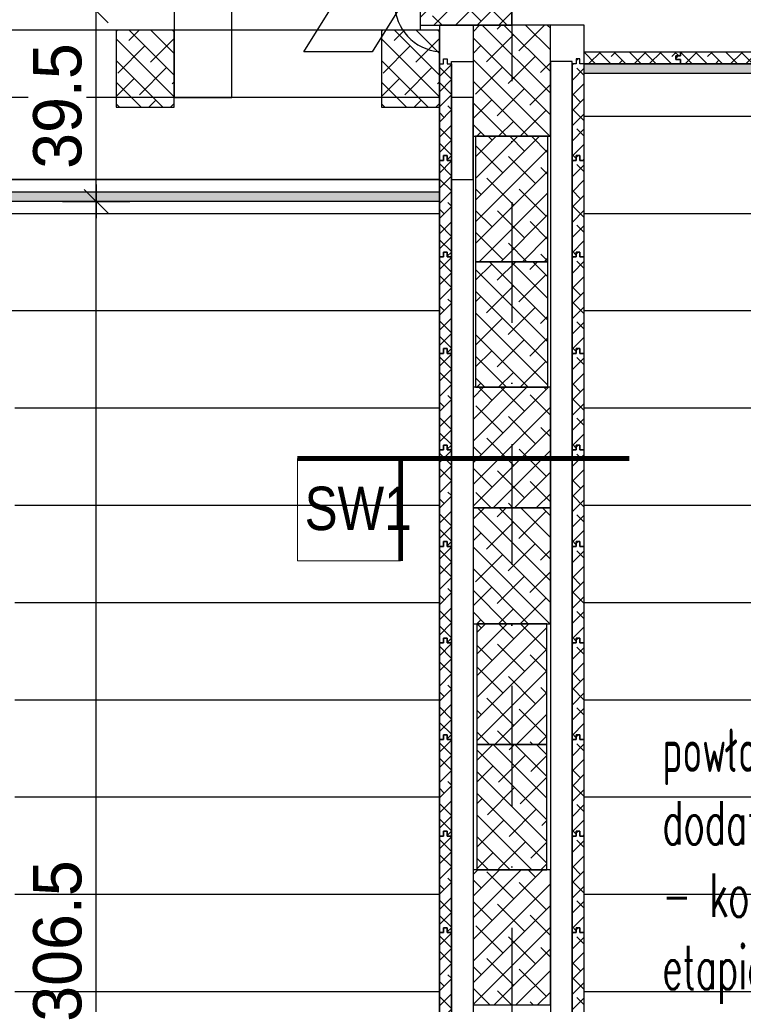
# Model space of a CAD drawing. Header units: centimetres. Extents: x 148485 to 162129, y -6573 to -2118.
# Tile 109 of 167: x 152051 to 152201, y -4597 to -4393. Entities that reach past the tile are written whole.
import ezdxf

# ---------------------------------------------------------------- set-up
doc = ezdxf.new("R2010")
doc.units = ezdxf.units.CM
doc.header["$LTSCALE"] = 0.1
doc.linetypes.add('DASHDOT', pattern=[1, 0.5, -0.25, 0, -0.25])
doc.layers.get('0').update_dxf_attribs({"color": 45})
doc.layers.add('A_opis_warstw', color=60, linetype='Continuous', lineweight=13)
for name, color, linetype in [('A_wymiary_zewn', 4, 'Continuous'), ('hatch_R&F', 4, 'Continuous'), ('konstr_PROKON', 2, 'Continuous'), ('osie_R&F', 6, 'DASHDOT'), ('widoki_R&F', 4, 'Continuous'), ('więźba_R&F', 3, 'Continuous'), ('ściany_murowane_R&F', 13, 'Continuous')]:
    doc.layers.add(name, color=color, linetype=linetype)
doc.styles.add('Skala 50', font='simplex.shx', dxfattribs={"width": 0.9, "height": 10})
doc.styles.add('TECH', font='flptechn.ttf')
doc.dimstyles.new('1_50 [cm]', dxfattribs={"dimtxt": 10, "dimasz": 0.5, "dimexe": 0.18, "dimexo": 0.0625, "dimgap": 3, "dimtad": 1, "dimrnd": 0.5, "dimdsep": 46, "dimtxsty": 'TECH', "dimblk1": 'KR', "dimblk2": 'KR', "dimsah": 1, "dimcen": 0.09, "dimse1": 1, "dimse2": 1, "dimclrt": 256, "dimadec": 0, "dimazin": 0, "dimtfac": 1, "dimtofl": 0, "dimtmove": 0, "dimatfit": 3, "dimfxl": 1, "dimtvp": 1, "dimtfill": 1, "dimtfillclr": 256, "dimtolj": 1, "dimtzin": 0, "dimarcsym": 0})
pattern_1 = [(45, (508.4975, 1275.0742), (-2.24506403, 2.24506403), []), (135, (508.4975, 1275.0742), (-6.73519209, 2.24506403), [7.9375, -4.7625])]
pattern_2 = [(45, (503.9257, 1353.0742), (-1.57154482, 1.57154482), []), (135, (503.9257, 1353.0742), (-4.714634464, 1.57154482), [5.55625, -3.33375])]
pattern_3 = [(45, (503.9257, 1373.0742), (-1.57154482, 1.57154482), []), (135, (503.9257, 1373.0742), (-4.714634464, 1.57154482), [5.55625, -3.33375])]
pattern_4 = [(45, (503.9257, 1393.0742), (-1.57154482, 1.57154482), []), (135, (503.9257, 1393.0742), (-4.714634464, 1.57154482), [5.55625, -3.33375])]
pattern_5 = [(45, (503.9257, 1413.0742), (-1.57154482, 1.57154482), []), (135, (503.9257, 1413.0742), (-4.714634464, 1.57154482), [5.55625, -3.33375])]
pattern_6 = [(45, (503.9257, 1433.0742), (-1.57154482, 1.57154482), []), (135, (503.9257, 1433.0742), (-4.714634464, 1.57154482), [5.55625, -3.33375])]
pattern_7 = [(45, (503.9257, 1453.0742), (-1.57154482, 1.57154482), []), (135, (503.9257, 1453.0742), (-4.714634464, 1.57154482), [5.55625, -3.33375])]
pattern_8 = [(45, (503.9257, 1473.0742), (-1.57154482, 1.57154482), []), (135, (503.9257, 1473.0742), (-4.714634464, 1.57154482), [5.55625, -3.33375])]
pattern_9 = [(45, (503.9257, 1493.0742), (-1.57154482, 1.57154482), []), (135, (503.9257, 1493.0742), (-4.714634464, 1.57154482), [5.55625, -3.33375])]
pattern_10 = [(45, (503.9257, 1513.0742), (-1.57154482, 1.57154482), []), (135, (503.9257, 1513.0742), (-4.714634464, 1.57154482), [5.55625, -3.33375])]
pattern_11 = [(45, (503.9257, 1533.0742), (-1.57154482, 1.57154482), []), (135, (503.9257, 1533.0742), (-4.714634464, 1.57154482), [5.55625, -3.33375])]
pattern_12 = [(360, (15, 0), (5e-15, 20.1525432), [])]

# ---------------------------------------------------------------- blocks, each defined once
blk = doc.blocks.new('KR')
for p, q in [((0, -14), (0, 14)), ((-4.95, -4.95), (4.95, 4.95)), ((-7, 0), (7, 0))]:
    blk.add_line(p, q)
blk = doc.blocks.new('*D493')
at = {"layer": 'A_wymiary_zewn', "color": 0, "lineweight": -2, "transparency": 16777216}
blk.add_line((152451.29, -4404.06), (152451.29, -4374.56), dxfattribs=at)
at = {"layer": 'Defpoints', "color": 0, "transparency": 16777216}
for p in [(152153.17, -4374.06), (152451.29, -4374.06), (152381.17, -4404.56)]:
    blk.add_point(p, dxfattribs=at)
at = {"layer": 'A_wymiary_zewn', "color": 0, "lineweight": -2, "transparency": 16777216, "xscale": 0.5, "yscale": 0.5, "zscale": 0.5}
for p, rotation in [((152451.29, -4374.06), 90), ((152451.29, -4404.56), 270)]:
    blk.add_blockref('KR', p, dxfattribs=dict(at, rotation=rotation))
at = {"layer": 'A_wymiary_zewn', "transparency": 16777216, "insert": (152443.29, -4389.31), "char_height": 10, "attachment_point": 5, "rotation": 90, "style": 'TECH', "bg_fill": 3, "box_fill_scale": 1.1, "bg_fill_color": 256, "bg_fill_true_color": 13158600, "bg_fill_transparency": 0}
blk.add_mtext('\\A1;30.5', dxfattribs=at)
blk = doc.blocks.new('*D506')
at = {"layer": 'A_wymiary_zewn', "color": 0, "lineweight": -2, "transparency": 16777216}
blk.add_line((152067.03, -4737.06), (152067.03, -4431.56), dxfattribs=at)
at = {"layer": 'Defpoints', "color": 0, "transparency": 16777216}
for p in [(151974.17, -4431.06), (152067.03, -4431.06), (151974.17, -4737.56)]:
    blk.add_point(p, dxfattribs=at)
at = {"layer": 'A_wymiary_zewn', "color": 0, "lineweight": -2, "transparency": 16777216, "xscale": 0.5, "yscale": 0.5, "zscale": 0.5}
for p, rotation in [((152067.03, -4431.06), 90), ((152067.03, -4737.56), 270)]:
    blk.add_blockref('KR', p, dxfattribs=dict(at, rotation=rotation))
at = {"layer": 'A_wymiary_zewn', "transparency": 16777216, "insert": (152059.03, -4584.31), "char_height": 10, "attachment_point": 5, "rotation": 90, "style": 'TECH', "bg_fill": 3, "box_fill_scale": 1.1, "bg_fill_color": 256, "bg_fill_true_color": 13158600, "bg_fill_transparency": 0}
blk.add_mtext('\\A1;306.5', dxfattribs=at)
blk = doc.blocks.new('*D507')
at = {"layer": 'A_wymiary_zewn', "color": 0, "lineweight": -2, "transparency": 16777216}
blk.add_line((152067.03, -4430.56), (152067.03, -4392.06), dxfattribs=at)
at = {"layer": 'Defpoints', "color": 0, "transparency": 16777216}
for p in [(152007.17, -4391.56), (152067.03, -4391.56), (151974.17, -4431.06)]:
    blk.add_point(p, dxfattribs=at)
at = {"layer": 'A_wymiary_zewn', "color": 0, "lineweight": -2, "transparency": 16777216, "xscale": 0.5, "yscale": 0.5, "zscale": 0.5}
for p, rotation in [((152067.03, -4391.56), 90), ((152067.03, -4431.06), 270)]:
    blk.add_blockref('KR', p, dxfattribs=dict(at, rotation=rotation))
at = {"layer": 'A_wymiary_zewn', "transparency": 16777216, "insert": (152059.03, -4411.31), "char_height": 10, "attachment_point": 5, "rotation": 90, "style": 'TECH', "bg_fill": 3, "box_fill_scale": 1.1, "bg_fill_color": 256, "bg_fill_true_color": 13158600, "bg_fill_transparency": 0}
blk.add_mtext('\\A1;39.5', dxfattribs=at)

msp = doc.modelspace()

# ---------------------------------------------------------------- hatches: boundary and pattern name
at = {"layer": 'A_wymiary_zewn', "transparency": 33554483}
h = msp.add_hatch(dxfattribs=at)
h.set_pattern_fill('JIS_WOOD', color=253, scale=28.5, angle=315)
h.set_pattern_definition(pattern_12)
h.paths.add_polyline_path([(152295.474, -4402.56), (152168.169, -4402.56), (152168.169, -4681.56), (152172.669, -4681.56), (152295.474, -4681.56)])
at = {"layer": 'hatch_R&F'}
h = msp.add_hatch(dxfattribs=at)
h.set_pattern_fill('ANSI38', color=256)
h.set_pattern_definition(pattern_1)
h.paths.add_polyline_path([(152134.169, -4384.11), (152134.169, -4394.56), (152153.169, -4394.56), (152153.169, -4372.56), (152141.386, -4372.56)])
h = msp.add_hatch(dxfattribs=at)
h.set_pattern_fill('ANSI38', color=256, angle=90)
h.set_pattern_definition([(135, (337.7475, 1088.0742), (-2.24506403, -2.24506403), []), (225, (337.7475, 1088.0742), (-2.24506403, -6.73519209), [7.9375, -4.7625])])
h.paths.add_polyline_path([(152071.169, -4411.56), (152083.169, -4411.56), (152083.169, -4395.56), (152071.169, -4395.56)])
h = msp.add_hatch(dxfattribs=at)
h.set_pattern_fill('ANSI38', color=256, angle=90)
h.set_pattern_definition([(135, (392.7475, 1088.0742), (-2.24506403, -2.24506403), []), (225, (392.7475, 1088.0742), (-2.24506403, -6.73519209), [7.9375, -4.7625])])
h.paths.add_polyline_path([(152126.169, -4411.56), (152138.169, -4411.56), (152138.169, -4395.56), (152126.169, -4395.56)])
h = msp.add_hatch(dxfattribs=at)
h.set_pattern_fill('ANSI38', color=256, angle=90)
h.set_pattern_definition([(135, (3876.0198, 1849.232), (-2.24506403, -2.24506403), []), (225, (3876.0198, 1849.232), (-2.24506403, -6.73519209), [7.9375, -4.7625])])
h.paths.add_polyline_path([(152145.169, -4417.56), (152161.169, -4417.56), (152161.169, -4394.56), (152145.169, -4394.56)])
h = msp.add_hatch(dxfattribs=at)
h.set_pattern_fill('ANSI38', color=256, scale=0.7, angle=270)
h.set_pattern_definition([(135, (146232.5347, -156492.8042), (-1.57154482, -1.57154482), []), (225, (146232.5347, -156492.8042), (-1.57154482, -4.714634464), [5.55625, -3.33375])])
h.paths.add_polyline_path([(152188.169, -4402.56), (152168.169, -4402.56), (152168.169, -4401.685), (152168.169, -4400.935), (152168.169, -4400.06), (152188.169, -4400.06), (152188.169, -4400.935), (152187.169, -4400.935), (152187.169, -4401.685), (152188.169, -4401.685)])
h = msp.add_hatch(dxfattribs=at)
h.set_pattern_fill('ANSI38', color=256, scale=0.7, angle=270)
h.set_pattern_definition([(135, (146252.5347, -156492.8042), (-1.57154482, -1.57154482), []), (225, (146252.5347, -156492.8042), (-1.57154482, -4.714634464), [5.55625, -3.33375])])
h.paths.add_polyline_path([(152208.169, -4402.56), (152188.169, -4402.56), (152188.169, -4401.685), (152187.169, -4401.685), (152187.169, -4400.935), (152188.169, -4400.935), (152188.169, -4400.06), (152208.169, -4400.06), (152208.169, -4400.935), (152207.169, -4400.935), (152207.169, -4401.685), (152208.169, -4401.685)])
h = msp.add_hatch(dxfattribs=at)
h.set_pattern_fill('ANSI38', color=256, scale=0.7, angle=180)
h.set_pattern_definition(pattern_11)
h.paths.add_polyline_path([(152138.169, -4422.56), (152138.169, -4402.56), (152139.044, -4402.56), (152139.044, -4401.56), (152139.794, -4401.56), (152139.794, -4402.56), (152140.669, -4402.56), (152140.669, -4422.56), (152139.794, -4422.56), (152139.794, -4421.56), (152139.044, -4421.56), (152139.044, -4422.56)])
h = msp.add_hatch(dxfattribs=at)
h.set_pattern_fill('ANSI38', color=256, scale=0.7)
h.set_pattern_definition(pattern_11)
h.paths.add_polyline_path([(152168.169, -4422.56), (152168.169, -4402.56), (152167.294, -4402.56), (152167.294, -4401.56), (152166.544, -4401.56), (152166.544, -4402.56), (152165.669, -4402.56), (152165.669, -4422.56), (152166.544, -4422.56), (152166.544, -4421.56), (152167.294, -4421.56), (152167.294, -4422.56)])
h = msp.add_hatch(dxfattribs=at)
h.set_pattern_fill('ANSI38', color=256)
h.set_pattern_definition(pattern_1)
h.paths.add_polyline_path([(152145.669, -4443.56), (152160.669, -4443.56), (152160.669, -4417.56), (152145.669, -4417.56)])
h = msp.add_hatch(dxfattribs=at)
h.set_pattern_fill('ANSI38', color=256, scale=0.7, angle=180)
h.set_pattern_definition(pattern_10)
h.paths.add_polyline_path([(152138.169, -4442.56), (152138.169, -4422.56), (152139.044, -4422.56), (152139.044, -4421.56), (152139.794, -4421.56), (152139.794, -4422.56), (152140.669, -4422.56), (152140.669, -4442.56), (152139.794, -4442.56), (152139.794, -4441.56), (152139.044, -4441.56), (152139.044, -4442.56)])
h = msp.add_hatch(dxfattribs=at)
h.set_pattern_fill('ANSI38', color=256, scale=0.7)
h.set_pattern_definition(pattern_10)
h.paths.add_polyline_path([(152168.169, -4442.56), (152168.169, -4422.56), (152167.294, -4422.56), (152167.294, -4421.56), (152166.544, -4421.56), (152166.544, -4422.56), (152165.669, -4422.56), (152165.669, -4442.56), (152166.544, -4442.56), (152166.544, -4441.56), (152167.294, -4441.56), (152167.294, -4442.56)])
h = msp.add_hatch(dxfattribs=at)
h.set_pattern_fill('ANSI38', color=256, scale=0.7, angle=180)
h.set_pattern_definition(pattern_9)
h.paths.add_polyline_path([(152138.169, -4462.56), (152138.169, -4442.56), (152139.044, -4442.56), (152139.044, -4441.56), (152139.794, -4441.56), (152139.794, -4442.56), (152140.669, -4442.56), (152140.669, -4462.56), (152139.794, -4462.56), (152139.794, -4461.56), (152139.044, -4461.56), (152139.044, -4462.56)])
h = msp.add_hatch(dxfattribs=at)
h.set_pattern_fill('ANSI38', color=256, scale=0.7)
h.set_pattern_definition(pattern_9)
h.paths.add_polyline_path([(152168.169, -4462.56), (152168.169, -4442.56), (152167.294, -4442.56), (152167.294, -4441.56), (152166.544, -4441.56), (152166.544, -4442.56), (152165.669, -4442.56), (152165.669, -4462.56), (152166.544, -4462.56), (152166.544, -4461.56), (152167.294, -4461.56), (152167.294, -4462.56)])
h = msp.add_hatch(dxfattribs=at)
h.set_pattern_fill('ANSI38', color=256, angle=90)
h.set_pattern_definition([(135, (3876.0198, 1797.232), (-2.24506403, -2.24506403), []), (225, (3876.0198, 1797.232), (-2.24506403, -6.73519209), [7.9375, -4.7625])])
h.paths.add_polyline_path([(152145.669, -4469.56), (152160.669, -4469.56), (152160.669, -4443.56), (152145.669, -4443.56)])
h = msp.add_hatch(dxfattribs=at)
h.set_pattern_fill('ANSI38', color=256, scale=0.7, angle=180)
h.set_pattern_definition(pattern_8)
h.paths.add_polyline_path([(152138.169, -4482.56), (152138.169, -4462.56), (152139.044, -4462.56), (152139.044, -4461.56), (152139.794, -4461.56), (152139.794, -4462.56), (152140.669, -4462.56), (152140.669, -4482.56), (152139.794, -4482.56), (152139.794, -4481.56), (152139.044, -4481.56), (152139.044, -4482.56)])
h = msp.add_hatch(dxfattribs=at)
h.set_pattern_fill('ANSI38', color=256, scale=0.7)
h.set_pattern_definition(pattern_8)
h.paths.add_polyline_path([(152168.169, -4482.56), (152168.169, -4462.56), (152167.294, -4462.56), (152167.294, -4461.56), (152166.544, -4461.56), (152166.544, -4462.56), (152165.669, -4462.56), (152165.669, -4482.56), (152166.544, -4482.56), (152166.544, -4481.56), (152167.294, -4481.56), (152167.294, -4482.56)])
h = msp.add_hatch(dxfattribs=at)
h.set_pattern_fill('ANSI38', color=256)
h.set_pattern_definition(pattern_1)
h.paths.add_polyline_path([(152145.169, -4494.56), (152161.169, -4494.56), (152161.169, -4469.56), (152145.169, -4469.56)])
h = msp.add_hatch(dxfattribs=at)
h.set_pattern_fill('ANSI38', color=256, scale=0.7, angle=180)
h.set_pattern_definition(pattern_7)
h.paths.add_polyline_path([(152138.169, -4502.56), (152138.169, -4482.56), (152139.044, -4482.56), (152139.044, -4481.56), (152139.794, -4481.56), (152139.794, -4482.56), (152140.669, -4482.56), (152140.669, -4502.56), (152139.794, -4502.56), (152139.794, -4501.56), (152139.044, -4501.56), (152139.044, -4502.56)])
h = msp.add_hatch(dxfattribs=at)
h.set_pattern_fill('ANSI38', color=256, scale=0.7)
h.set_pattern_definition(pattern_7)
h.paths.add_polyline_path([(152168.169, -4502.56), (152168.169, -4482.56), (152167.294, -4482.56), (152167.294, -4481.56), (152166.544, -4481.56), (152166.544, -4482.56), (152165.669, -4482.56), (152165.669, -4502.56), (152166.544, -4502.56), (152166.544, -4501.56), (152167.294, -4501.56), (152167.294, -4502.56)])
h = msp.add_hatch(dxfattribs=at)
h.set_pattern_fill('ANSI38', color=256, angle=90)
h.set_pattern_definition([(135, (3876.0198, 1748.232), (-2.24506403, -2.24506403), []), (225, (3876.0198, 1748.232), (-2.24506403, -6.73519209), [7.9375, -4.7625])])
h.paths.add_polyline_path([(152145.169, -4518.56), (152161.169, -4518.56), (152161.169, -4494.56), (152145.169, -4494.56)])
h = msp.add_hatch(dxfattribs=at)
h.set_pattern_fill('ANSI38', color=256, scale=0.7, angle=180)
h.set_pattern_definition(pattern_6)
h.paths.add_polyline_path([(152138.169, -4522.56), (152138.169, -4502.56), (152139.044, -4502.56), (152139.044, -4501.56), (152139.794, -4501.56), (152139.794, -4502.56), (152140.669, -4502.56), (152140.669, -4522.56), (152139.794, -4522.56), (152139.794, -4521.56), (152139.044, -4521.56), (152139.044, -4522.56)])
h = msp.add_hatch(dxfattribs=at)
h.set_pattern_fill('ANSI38', color=256, scale=0.7)
h.set_pattern_definition(pattern_6)
h.paths.add_polyline_path([(152168.169, -4522.56), (152168.169, -4502.56), (152167.294, -4502.56), (152167.294, -4501.56), (152166.544, -4501.56), (152166.544, -4502.56), (152165.669, -4502.56), (152165.669, -4522.56), (152166.544, -4522.56), (152166.544, -4521.56), (152167.294, -4521.56), (152167.294, -4522.56)])
h = msp.add_hatch(dxfattribs=at)
h.set_pattern_fill('ANSI38', color=256)
h.set_pattern_definition(pattern_1)
h.paths.add_polyline_path([(152145.919, -4543.56), (152160.419, -4543.56), (152160.419, -4518.56), (152145.919, -4518.56)])
h = msp.add_hatch(dxfattribs=at)
h.set_pattern_fill('ANSI38', color=256, scale=0.7, angle=180)
h.set_pattern_definition(pattern_5)
h.paths.add_polyline_path([(152138.169, -4542.56), (152138.169, -4522.56), (152139.044, -4522.56), (152139.044, -4521.56), (152139.794, -4521.56), (152139.794, -4522.56), (152140.669, -4522.56), (152140.669, -4542.56), (152139.794, -4542.56), (152139.794, -4541.56), (152139.044, -4541.56), (152139.044, -4542.56)])
h = msp.add_hatch(dxfattribs=at)
h.set_pattern_fill('ANSI38', color=256, scale=0.7)
h.set_pattern_definition(pattern_5)
h.paths.add_polyline_path([(152168.169, -4542.56), (152168.169, -4522.56), (152167.294, -4522.56), (152167.294, -4521.56), (152166.544, -4521.56), (152166.544, -4522.56), (152165.669, -4522.56), (152165.669, -4542.56), (152166.544, -4542.56), (152166.544, -4541.56), (152167.294, -4541.56), (152167.294, -4542.56)])
h = msp.add_hatch(dxfattribs=at)
h.set_pattern_fill('ANSI38', color=256, scale=0.7, angle=180)
h.set_pattern_definition(pattern_4)
h.paths.add_polyline_path([(152138.169, -4562.56), (152138.169, -4542.56), (152139.044, -4542.56), (152139.044, -4541.56), (152139.794, -4541.56), (152139.794, -4542.56), (152140.669, -4542.56), (152140.669, -4562.56), (152139.794, -4562.56), (152139.794, -4561.56), (152139.044, -4561.56), (152139.044, -4562.56)])
h = msp.add_hatch(dxfattribs=at)
h.set_pattern_fill('ANSI38', color=256, scale=0.7)
h.set_pattern_definition(pattern_4)
h.paths.add_polyline_path([(152168.169, -4562.56), (152168.169, -4542.56), (152167.294, -4542.56), (152167.294, -4541.56), (152166.544, -4541.56), (152166.544, -4542.56), (152165.669, -4542.56), (152165.669, -4562.56), (152166.544, -4562.56), (152166.544, -4561.56), (152167.294, -4561.56), (152167.294, -4562.56)])
h = msp.add_hatch(dxfattribs=at)
h.set_pattern_fill('ANSI38', color=256, angle=90)
h.set_pattern_definition([(135, (3876.2698, 1693.232), (-2.24506403, -2.24506403), []), (225, (3876.2698, 1693.232), (-2.24506403, -6.73519209), [7.9375, -4.7625])])
h.paths.add_polyline_path([(152145.919, -4569.56), (152160.419, -4569.56), (152160.419, -4543.56), (152145.919, -4543.56)])
h = msp.add_hatch(dxfattribs=at)
h.set_pattern_fill('ANSI38', color=256, scale=0.7, angle=180)
h.set_pattern_definition(pattern_3)
h.paths.add_polyline_path([(152138.169, -4582.56), (152138.169, -4562.56), (152139.044, -4562.56), (152139.044, -4561.56), (152139.794, -4561.56), (152139.794, -4562.56), (152140.669, -4562.56), (152140.669, -4582.56), (152139.794, -4582.56), (152139.794, -4581.56), (152139.044, -4581.56), (152139.044, -4582.56)])
h = msp.add_hatch(dxfattribs=at)
h.set_pattern_fill('ANSI38', color=256, scale=0.7)
h.set_pattern_definition(pattern_3)
h.paths.add_polyline_path([(152168.169, -4582.56), (152168.169, -4562.56), (152167.294, -4562.56), (152167.294, -4561.56), (152166.544, -4561.56), (152166.544, -4562.56), (152165.669, -4562.56), (152165.669, -4582.56), (152166.544, -4582.56), (152166.544, -4581.56), (152167.294, -4581.56), (152167.294, -4582.56)])
h = msp.add_hatch(dxfattribs=at)
h.set_pattern_fill('ANSI38', color=256)
h.set_pattern_definition(pattern_1)
h.paths.add_polyline_path([(152145.169, -4597.56), (152161.169, -4597.56), (152161.169, -4569.56), (152145.169, -4569.56)])
h = msp.add_hatch(dxfattribs=at)
h.set_pattern_fill('ANSI38', color=256, scale=0.7, angle=180)
h.set_pattern_definition(pattern_2)
h.paths.add_polyline_path([(152138.169, -4602.56), (152138.169, -4582.56), (152139.044, -4582.56), (152139.044, -4581.56), (152139.794, -4581.56), (152139.794, -4582.56), (152140.669, -4582.56), (152140.669, -4602.56), (152139.794, -4602.56), (152139.794, -4601.56), (152139.044, -4601.56), (152139.044, -4602.56)])
h = msp.add_hatch(dxfattribs=at)
h.set_pattern_fill('ANSI38', color=256, scale=0.7)
h.set_pattern_definition(pattern_2)
h.paths.add_polyline_path([(152168.169, -4602.56), (152168.169, -4582.56), (152167.294, -4582.56), (152167.294, -4581.56), (152166.544, -4581.56), (152166.544, -4582.56), (152165.669, -4582.56), (152165.669, -4602.56), (152166.544, -4602.56), (152166.544, -4601.56), (152167.294, -4601.56), (152167.294, -4602.56)])

# ---------------------------------------------------------------- linework, layer by layer
at = {"layer": 'A_opis_warstw', "const_width": 1}
msp.add_lwpolyline([(152130.131, -4505.551), (152130.131, -4484.352), (152108.742, -4484.352), (152177.51, -4484.352)], dxfattribs=at)
at = {"layer": 'A_opis_warstw'}
msp.add_lwpolyline([(152108.742, -4505.551), (152108.742, -4484.352), (152130.131, -4484.352), (152130.131, -4505.551)], close=True, dxfattribs=at)
at = {"layer": 'A_wymiary_zewn'}
for points in [[(151888.169, -4391.56), (152134.169, -4391.56), (152134.169, -4395.56), (151888.169, -4395.56)], [(152168.169, -4400.06), (152594.169, -4400.06), (152594.169, -4402.56), (152168.169, -4402.56)], [(151887.169, -4429.06), (152138.169, -4429.06), (152138.169, -4426.56), (151887.169, -4426.56)]]:
    msp.add_lwpolyline(points, close=True, dxfattribs=at)
at = {"layer": 'konstr_PROKON', "color": 3}
msp.add_lwpolyline([(152134.169, -4394.56), (152153.169, -4394.56), (152153.169, -4372.56), (152134.169, -4372.56)], close=True, dxfattribs=at)
msp.add_lwpolyline([(152134.169, -4378.06), (152125.919, -4378.06), (152125.919, -4390.06), (152128.919, -4390.06, 0.392393), (152138.169, -4400.032)], format="xyb", dxfattribs=at)
for points in [[(152168.169, -4400.06), (152594.169, -4400.06)], [(152138.169, -4409.56), (151869.169, -4409.56), (151869.169, -4426.56), (152138.169, -4426.56)], [(152140.669, -4426.56), (152145.169, -4426.56), (152145.169, -4409.56), (152140.669, -4409.56)]]:
    msp.add_lwpolyline(points, dxfattribs=at)
at = {"layer": 'osie_R&F', "ltscale": 500}
msp.add_lwpolyline([(152153.169, -4331.058), (152153.169, -4907.412)], dxfattribs=at)
at = {"layer": 'widoki_R&F'}
for points in [[(152145.169, -4417.56), (152161.169, -4417.56), (152161.169, -4394.56), (152145.169, -4394.56)], [(152188.169, -4402.56), (152168.169, -4402.56), (152168.169, -4401.685), (152168.169, -4401.685), (152168.169, -4400.935), (152168.169, -4400.935), (152168.169, -4400.06), (152188.169, -4400.06), (152188.169, -4400.935), (152187.169, -4400.935), (152187.169, -4401.685), (152188.169, -4401.685)], [(152208.169, -4402.56), (152188.169, -4402.56), (152188.169, -4401.685), (152187.169, -4401.685), (152187.169, -4400.935), (152188.169, -4400.935), (152188.169, -4400.06), (152208.169, -4400.06), (152208.169, -4400.935), (152207.169, -4400.935), (152207.169, -4401.685), (152208.169, -4401.685)], [(152138.169, -4422.56), (152138.169, -4402.56), (152139.044, -4402.56), (152139.044, -4401.56), (152139.794, -4401.56), (152139.794, -4402.56), (152140.669, -4402.56), (152140.669, -4422.56), (152139.794, -4422.56), (152139.794, -4421.56), (152139.044, -4421.56), (152139.044, -4422.56)], [(152145.169, -4682.56), (152140.669, -4682.56), (152140.669, -4402.06), (152145.169, -4402.06)], [(152161.169, -4682.56), (152165.669, -4682.56), (152165.669, -4402.06), (152161.169, -4402.06)], [(152168.169, -4422.56), (152168.169, -4402.56), (152167.294, -4402.56), (152167.294, -4401.56), (152166.544, -4401.56), (152166.544, -4402.56), (152165.669, -4402.56), (152165.669, -4422.56), (152166.544, -4422.56), (152166.544, -4421.56), (152167.294, -4421.56), (152167.294, -4422.56)], [(152145.669, -4443.56), (152160.669, -4443.56), (152160.669, -4417.56), (152145.669, -4417.56)], [(152138.169, -4442.56), (152138.169, -4422.56), (152139.044, -4422.56), (152139.044, -4421.56), (152139.794, -4421.56), (152139.794, -4422.56), (152140.669, -4422.56), (152140.669, -4442.56), (152139.794, -4442.56), (152139.794, -4441.56), (152139.044, -4441.56), (152139.044, -4442.56)], [(152168.169, -4442.56), (152168.169, -4422.56), (152167.294, -4422.56), (152167.294, -4421.56), (152166.544, -4421.56), (152166.544, -4422.56), (152165.669, -4422.56), (152165.669, -4442.56), (152166.544, -4442.56), (152166.544, -4441.56), (152167.294, -4441.56), (152167.294, -4442.56)], [(152138.169, -4462.56), (152138.169, -4442.56), (152139.044, -4442.56), (152139.044, -4441.56), (152139.794, -4441.56), (152139.794, -4442.56), (152140.669, -4442.56), (152140.669, -4462.56), (152139.794, -4462.56), (152139.794, -4461.56), (152139.044, -4461.56), (152139.044, -4462.56)], [(152168.169, -4462.56), (152168.169, -4442.56), (152167.294, -4442.56), (152167.294, -4441.56), (152166.544, -4441.56), (152166.544, -4442.56), (152165.669, -4442.56), (152165.669, -4462.56), (152166.544, -4462.56), (152166.544, -4461.56), (152167.294, -4461.56), (152167.294, -4462.56)], [(152145.669, -4469.56), (152160.669, -4469.56), (152160.669, -4443.56), (152145.669, -4443.56)], [(152138.169, -4482.56), (152138.169, -4462.56), (152139.044, -4462.56), (152139.044, -4461.56), (152139.794, -4461.56), (152139.794, -4462.56), (152140.669, -4462.56), (152140.669, -4482.56), (152139.794, -4482.56), (152139.794, -4481.56), (152139.044, -4481.56), (152139.044, -4482.56)], [(152168.169, -4482.56), (152168.169, -4462.56), (152167.294, -4462.56), (152167.294, -4461.56), (152166.544, -4461.56), (152166.544, -4462.56), (152165.669, -4462.56), (152165.669, -4482.56), (152166.544, -4482.56), (152166.544, -4481.56), (152167.294, -4481.56), (152167.294, -4482.56)], [(152145.169, -4494.56), (152161.169, -4494.56), (152161.169, -4469.56), (152145.169, -4469.56)], [(152138.169, -4502.56), (152138.169, -4482.56), (152139.044, -4482.56), (152139.044, -4481.56), (152139.794, -4481.56), (152139.794, -4482.56), (152140.669, -4482.56), (152140.669, -4502.56), (152139.794, -4502.56), (152139.794, -4501.56), (152139.044, -4501.56), (152139.044, -4502.56)], [(152168.169, -4502.56), (152168.169, -4482.56), (152167.294, -4482.56), (152167.294, -4481.56), (152166.544, -4481.56), (152166.544, -4482.56), (152165.669, -4482.56), (152165.669, -4502.56), (152166.544, -4502.56), (152166.544, -4501.56), (152167.294, -4501.56), (152167.294, -4502.56)], [(152145.169, -4518.56), (152161.169, -4518.56), (152161.169, -4494.56), (152145.169, -4494.56)], [(152138.169, -4522.56), (152138.169, -4502.56), (152139.044, -4502.56), (152139.044, -4501.56), (152139.794, -4501.56), (152139.794, -4502.56), (152140.669, -4502.56), (152140.669, -4522.56), (152139.794, -4522.56), (152139.794, -4521.56), (152139.044, -4521.56), (152139.044, -4522.56)], [(152168.169, -4522.56), (152168.169, -4502.56), (152167.294, -4502.56), (152167.294, -4501.56), (152166.544, -4501.56), (152166.544, -4502.56), (152165.669, -4502.56), (152165.669, -4522.56), (152166.544, -4522.56), (152166.544, -4521.56), (152167.294, -4521.56), (152167.294, -4522.56)], [(152145.919, -4543.56), (152160.419, -4543.56), (152160.419, -4518.56), (152145.919, -4518.56)], [(152138.169, -4542.56), (152138.169, -4522.56), (152139.044, -4522.56), (152139.044, -4521.56), (152139.794, -4521.56), (152139.794, -4522.56), (152140.669, -4522.56), (152140.669, -4542.56), (152139.794, -4542.56), (152139.794, -4541.56), (152139.044, -4541.56), (152139.044, -4542.56)], [(152168.169, -4542.56), (152168.169, -4522.56), (152167.294, -4522.56), (152167.294, -4521.56), (152166.544, -4521.56), (152166.544, -4522.56), (152165.669, -4522.56), (152165.669, -4542.56), (152166.544, -4542.56), (152166.544, -4541.56), (152167.294, -4541.56), (152167.294, -4542.56)], [(152138.169, -4562.56), (152138.169, -4542.56), (152139.044, -4542.56), (152139.044, -4541.56), (152139.794, -4541.56), (152139.794, -4542.56), (152140.669, -4542.56), (152140.669, -4562.56), (152139.794, -4562.56), (152139.794, -4561.56), (152139.044, -4561.56), (152139.044, -4562.56)], [(152168.169, -4562.56), (152168.169, -4542.56), (152167.294, -4542.56), (152167.294, -4541.56), (152166.544, -4541.56), (152166.544, -4542.56), (152165.669, -4542.56), (152165.669, -4562.56), (152166.544, -4562.56), (152166.544, -4561.56), (152167.294, -4561.56), (152167.294, -4562.56)], [(152145.919, -4569.56), (152160.419, -4569.56), (152160.419, -4543.56), (152145.919, -4543.56)], [(152138.169, -4582.56), (152138.169, -4562.56), (152139.044, -4562.56), (152139.044, -4561.56), (152139.794, -4561.56), (152139.794, -4562.56), (152140.669, -4562.56), (152140.669, -4582.56), (152139.794, -4582.56), (152139.794, -4581.56), (152139.044, -4581.56), (152139.044, -4582.56)], [(152168.169, -4582.56), (152168.169, -4562.56), (152167.294, -4562.56), (152167.294, -4561.56), (152166.544, -4561.56), (152166.544, -4562.56), (152165.669, -4562.56), (152165.669, -4582.56), (152166.544, -4582.56), (152166.544, -4581.56), (152167.294, -4581.56), (152167.294, -4582.56)], [(152145.169, -4597.56), (152161.169, -4597.56), (152161.169, -4569.56), (152145.169, -4569.56)], [(152138.169, -4602.56), (152138.169, -4582.56), (152139.044, -4582.56), (152139.044, -4581.56), (152139.794, -4581.56), (152139.794, -4582.56), (152140.669, -4582.56), (152140.669, -4602.56), (152139.794, -4602.56), (152139.794, -4601.56), (152139.044, -4601.56), (152139.044, -4602.56)], [(152168.169, -4602.56), (152168.169, -4582.56), (152167.294, -4582.56), (152167.294, -4581.56), (152166.544, -4581.56), (152166.544, -4582.56), (152165.669, -4582.56), (152165.669, -4602.56), (152166.544, -4602.56), (152166.544, -4601.56), (152167.294, -4601.56), (152167.294, -4602.56)]]:
    msp.add_lwpolyline(points, close=True, dxfattribs=at)
at = {"layer": 'więźba_R&F', "linetype": 'ByBlock'}
msp.add_lwpolyline([(152226.681, -4236.06), (152124.202, -4400.06), (152110.052, -4400.06), (152380.919, -3966.582)], dxfattribs=at)
for points in [[(152083.169, -4409.56), (152095.169, -4409.56), (152095.169, -4248.481), (152083.169, -4248.481)], [(152071.169, -4411.56), (152083.169, -4411.56), (152083.169, -4395.56), (152071.169, -4395.56)], [(152126.169, -4411.56), (152138.169, -4411.56), (152138.169, -4395.56), (152126.169, -4395.56)]]:
    msp.add_lwpolyline(points, close=True, dxfattribs=at)

# ---------------------------------------------------------------- texts
at = {"layer": 'A_opis_warstw', "style": 'TECH', "width": 0.85}
msp.add_text('SW1', height=9, dxfattribs=at).set_placement((152110.24, -4499.169))
at = {"layer": 'widoki_R&F', "insert": (152184.389, -4540.304), "char_height": 9, "width": 95.4316, "attachment_point": 1, "style": 'Skala 50'}
msp.add_mtext('{\\W0.6;powłoki wapienne bez dodatków organicznych - kolorystkę ustalić na etapie realizacji }', dxfattribs=at)

# ---------------------------------------------------------------- next in the draw order: dimensions: what is measured, and where the dimension line sits
at = {"layer": 'A_wymiary_zewn'}
dim = msp.add_linear_dim(base=(152451.289, -4374.06), p1=(152381.169, -4404.56), p2=(152153.169, -4374.06), angle=90, dimstyle='1_50 [cm]', override={"dimtmove": 1}, dxfattribs=at)
dim.commit()
dim.dimension.update_dxf_attribs({"geometry": '*D493', "text_midpoint": (152443.289, -4389.31)})
dim = msp.add_linear_dim(base=(152067.028, -4431.06), p1=(151974.169, -4737.56), p2=(151974.169, -4431.06), angle=90, dimstyle='1_50 [cm]', dxfattribs=at)
dim.commit()
dim.dimension.update_dxf_attribs({"geometry": '*D506', "text_midpoint": (152059.028, -4584.31)})

# ---------------------------------------------------------------- next in the draw order: hatches: boundary and pattern name
at = {"layer": 'hatch_R&F'}
h = msp.add_hatch(dxfattribs=at)
h.set_pattern_fill('AR-SAND', color=256, scale=0.01, angle=180)
h.paths.add_polyline_path([(152168.169, -4402.56), (152594.169, -4402.56), (152594.169, -4404.56), (152168.169, -4404.56)])

# ---------------------------------------------------------------- next in the draw order: linework, layer by layer
at = {"layer": 'A_wymiary_zewn'}
msp.add_lwpolyline([(152168.169, -4402.56), (152594.169, -4402.56), (152594.169, -4404.56), (152168.169, -4404.56)], close=True, dxfattribs=at)
at = {"layer": 'ściany_murowane_R&F', "lineweight": -3, "ltscale": 0.5}
msp.add_lwpolyline([(152168.169, -4394.56), (152138.169, -4394.56), (152138.169, -4683.56), (152168.169, -4683.56)], close=True, dxfattribs=at)

# ---------------------------------------------------------------- next in the draw order: dimensions: what is measured, and where the dimension line sits
at = {"layer": 'A_wymiary_zewn'}
dim = msp.add_linear_dim(base=(152067.028, -4391.56), p1=(151974.169, -4431.06), p2=(152007.169, -4391.56), angle=90, dimstyle='1_50 [cm]', override={"dimtmove": 1}, dxfattribs=at)
dim.commit()
dim.dimension.update_dxf_attribs({"geometry": '*D507', "text_midpoint": (152059.028, -4411.31)})

# ---------------------------------------------------------------- next in the draw order: hatches: boundary and pattern name
at = {"layer": 'A_wymiary_zewn', "transparency": 33554483}
h = msp.add_hatch(dxfattribs=at)
h.set_pattern_fill('JIS_WOOD', color=253, scale=28.5, angle=315)
h.set_pattern_definition(pattern_12)
h.paths.add_polyline_path([(152130.669, -4681.56), (152138.169, -4681.56), (152138.169, -4662.56), (152138.169, -4429.06), (151894.169, -4429.06), (151894.169, -4681.56), (151898.669, -4681.56)])
h.paths.add_polyline_path([(152050.169, -4604.56), (151941.169, -4604.56), (151941.169, -4470.56), (152050.169, -4470.56)], flags=16)
at = {"layer": 'hatch_R&F'}
h = msp.add_hatch(dxfattribs=at)
h.set_pattern_fill('AR-SAND', color=256, scale=0.01, angle=180)
h.set_pattern_definition([(217.5, (-456, -26.5), (0.016000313, -0.4894132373), [0, -0.38608, 0, -0.4318, 0, -0.41275]), (187.5, (-456, -26.5), (-0.449523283, -0.7168251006), [0, -0.20828, 0, -0.34798, 0, -0.13335]), (147.5, (-455.6876, -26.5), (-0.7909923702, -0.0014371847), [0, -0.127, 0, -0.4572, 0, -0.5969]), (137.5, (-455.6876, -26.5), (-0.7635564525, -0.2229293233), [0, -0.0635, 0, -0.29972, 0, -0.3429])])
h.paths.add_polyline_path([(151894.169, -4429.06), (152138.169, -4429.06), (152138.169, -4431.06), (151894.169, -4431.06)])

# ---------------------------------------------------------------- next in the draw order: linework, layer by layer
at = {"layer": 'A_wymiary_zewn'}
msp.add_lwpolyline([(151894.169, -4429.06), (152138.169, -4429.06), (152138.169, -4431.06), (151894.169, -4431.06)], close=True, dxfattribs=at)

doc.saveas('drawing.dxf')
